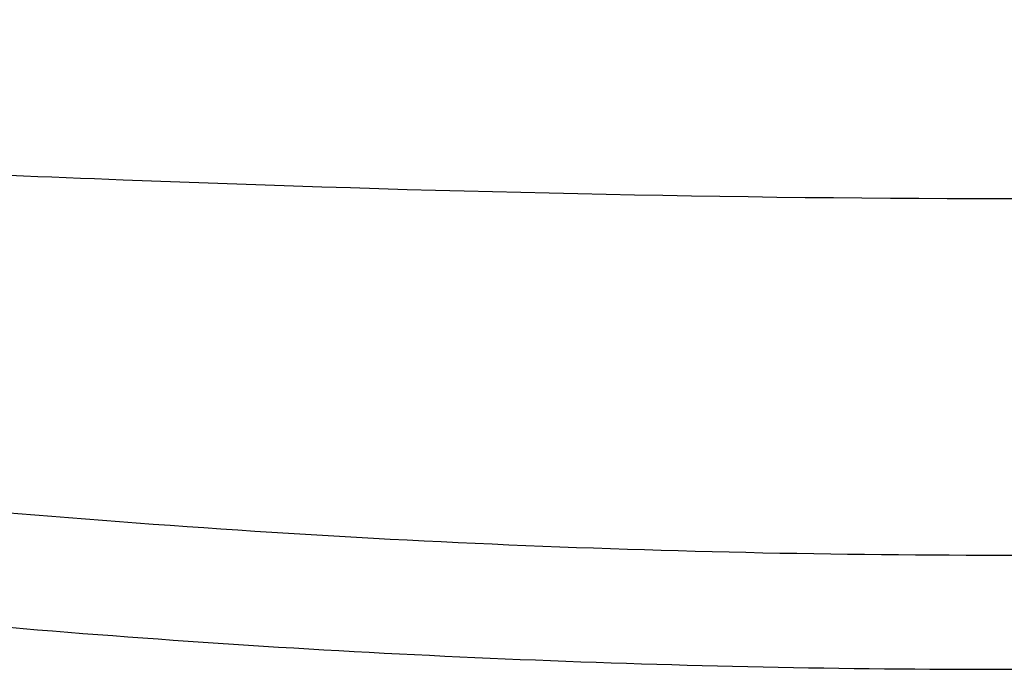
# Model space of a CAD drawing. Header units: millimetres. Extents: x -0.201 to 0.721, y -0.195 to 0.483.
# Tile 50 of 188: x 0.091 to 0.108, y 0.097 to 0.108. Entities that reach past the tile are written whole.
import ezdxf

# ---------------------------------------------------------------- set-up
doc = ezdxf.new("R2010")
doc.units = ezdxf.units.MM

msp = doc.modelspace()

# ---------------------------------------------------------------- linework, layer by layer
at = {"color": 7, "linetype": 'Continuous', "lineweight": 25}
for points, knots in [([(0.073645, 0.106558), (0.074474, 0.106464), (0.080553, 0.10578), (0.091943, 0.10517), (0.107782, 0.104769), (0.123626, 0.10514), (0.139445, 0.106137), (0.149935, 0.107389), (0.155179, 0.108015)], [0, 0, 0, 0, 0.03065, 0.224533, 0.418396, 0.612253, 0.806138, 1, 1, 1, 1]), ([(0.154468, 0.10404), (0.150646, 0.103222), (0.143052, 0.101596), (0.131372, 0.099939), (0.119594, 0.098903), (0.108519, 0.098588), (0.098259, 0.098825), (0.08884, 0.099497), (0.080591, 0.100411), (0.075548, 0.101266), (0.073578, 0.101601)], [0, 0, 0, 0, 0.1457383, 0.2895581, 0.4349848, 0.5796521, 0.6948969, 0.8105126, 0.9259646, 1, 1, 1, 1]), ([(0.070718, 0.100082), (0.072199, 0.099809), (0.076263, 0.09906), (0.083015, 0.098147), (0.091083, 0.097317), (0.099362, 0.09681), (0.106734, 0.096658), (0.114779, 0.096762), (0.121753, 0.097118), (0.128709, 0.097739), (0.13394, 0.09834), (0.139161, 0.099073), (0.144364, 0.099939), (0.14989, 0.10099), (0.153643, 0.101839), (0.155694, 0.102303)], [0, 0, 0, 0, 0.053162, 0.1459032, 0.2388883, 0.3367844, 0.4349869, 0.4955487, 0.6169093, 0.678163, 0.7394891, 0.8012517, 0.8632257, 0.9252677, 1, 1, 1, 1])]:
    msp.add_open_spline(points, degree=3, knots=knots, dxfattribs=at)

doc.saveas('drawing.dxf')
